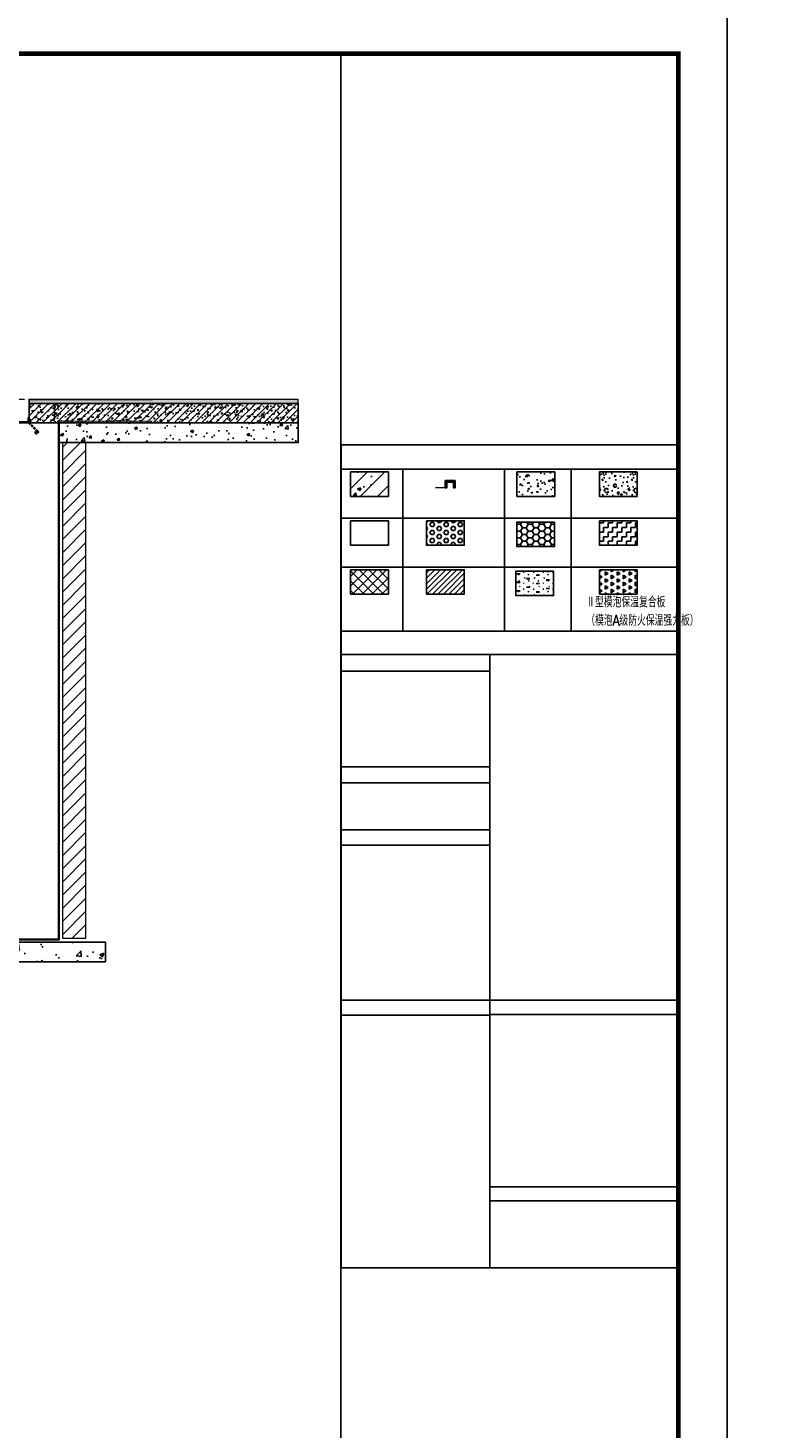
# Model space of a CAD drawing. Extents: x 447288 to 563800, y -194684 to 241749.
# Tile 12 of 91: x 479823 to 483591, y -187111 to -179952. Entities that reach past the tile are written whole.
import ezdxf

# ---------------------------------------------------------------- set-up
doc = ezdxf.new("R2010")
doc.units = 0
doc.header["$LTSCALE"] = 1000
for name, pattern in [('35$0$DASH', [0.35, 0.25, -0.1]), ('DASH', [0.35, 0.25, -0.1]), ('DOTE', [2.4200000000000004, 2, -0.2, 0.02, -0.2])]:
    doc.linetypes.add(name, pattern=pattern)
doc.layers.get('0').update_dxf_attribs({"lineweight": 20})
for name, color, linetype in [('35$0$A-detl-FINISH', 1, 'Continuous'), ('35$0$A-detl-XH', 8, 'Continuous'), ('35$0$保温层', 2, 'Continuous'), ('A-ELEV-THIN', 7, 'Continuous'), ('A-ELEV-WIN1', 135, 'Continuous'), ('A-FACE', 7, 'Continuous'), ('A-Hatch Detail Drawing 详图填充', 8, 'Continuous'), ('A-L_HATCH-建筑立面填充', 253, 'Continuous'), ('A-OVER', 7, 'Continuous'), ('A-PUB_DIM', 3, 'Continuous'), ('DOOR_FIRE', 4, 'Continuous'), ('fill', 252, 'Continuous'), ('k-看线', 143, 'Continuous'), ('PUB _HATCH', 8, 'Continuous'), ('PUB_HATCH', 8, 'Continuous'), ('PUB_TEXT', 7, 'Continuous'), ('PUB_TITLE', 4, 'Continuous'), ('墙身图例说明$0$PUB_HATCH', 8, 'Continuous')]:
    doc.layers.add(name, color=color, linetype=linetype)
doc.layers.add('A-ASIS', color=115, linetype='DASH', lineweight=0, plot=False)
doc.layers.add('防水', color=124, linetype='Continuous', lineweight=0)
doc.styles.add('_TCH_DIM', font='SIMPLEX.shx', dxfattribs={"width": 0.8, "bigfont": 'GBCBIG.shx'})

# ---------------------------------------------------------------- blocks, each defined once
blk = doc.blocks.new('A$C207E5C02')
at = {"layer": 'A-ELEV-WIN1'}
h = blk.add_hatch(dxfattribs=at)
h.set_pattern_fill('ANSI32', color=256, scale=2)
h.set_pattern_definition([(45, (-40187.64359014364, -21886.99676365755), (-6.735192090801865, 6.735192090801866), []), (45, (-40183.1534601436, -21886.99676365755), (-6.735192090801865, 6.735192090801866), [])])
edge = h.paths.add_edge_path()
edge.add_line((0, 0), (-60, 0))
edge.add_line((-60, 0), (-60, 30))
edge.add_arc((-60, 25), 5, 0, 90, ccw=False)
edge.add_line((-55, 25), (-55, 8))
edge.add_arc((-52, 8), 3, 180, 270)
edge.add_line((-52, 5), (-5, 5))
edge.add_arc((-5, 4e-16), 5, 0, 90, ccw=False)
at = {"layer": 'A-ELEV-WIN1', "linetype": 'DASH', "ltscale": 0.05}
for p, q in [((-60, 4.242640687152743), (-104.7051772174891, -40.46253653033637)), ((-55.75735931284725, 0), (-100.4625365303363, -44.70517721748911)), ((-92.0325795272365, -44.76050158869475), (-96.21989584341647, -48.94781790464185)), ((-92.0325795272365, -44.76050158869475), (-87.78993884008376, -49.00314227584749)), ((-87.78993884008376, -49.00314227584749), (-91.97725515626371, -53.1904585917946))]:
    blk.add_line(p, q, dxfattribs=at)
at = {"layer": 'A-ELEV-WIN1'}
for p, q in [((-60, 30), (-60, 0)), ((-60, 0), (0, 0)), ((-55, 25), (-55, 8)), ((-52, 5), (-5, 5)), ((0, 0), (0, 0))]:
    blk.add_line(p, q, dxfattribs=at)
blk.add_lwpolyline([(0, 0), (-60, 0), (-60, 30, -0.4142135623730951), (-55, 25), (-55, 8, 0.4142135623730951), (-52, 5), (-5, 5, -0.4142135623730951)], format="xyb", close=True, dxfattribs=at)
at = {"layer": 'A-ELEV-WIN1', "linetype": 'DASH', "ltscale": 0.05}
for centre, radius, start, end in [((-52, 8), 3, 180, 270), ((-98.34121618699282, -46.82649756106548), 9, 135, 315), ((-98.34121618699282, -46.82649756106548), 2.999999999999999, 135, 315)]:
    blk.add_arc(centre, radius, start, end, dxfattribs=at)
at = {"layer": 'A-ELEV-WIN1'}
blk.add_arc((-5, 0), 5, 0, 90, dxfattribs=at)
blk = doc.blocks.new('HesiBlk_20210815100903313')
at = {"layer": 'A-FACE'}
blk.add_hatch(color=251, dxfattribs=at).paths.add_polyline_path([(20, 0), (0, 0), (0, -15), (3, -15), (3, -3), (17, -3), (17, -15), (20, -15)])
at = {"layer": 'A-ASIS'}
blk.add_lwpolyline([(0, -15), (-20, -15)], dxfattribs=at)
at = {"layer": 'A-FACE'}
blk.add_lwpolyline([(20, 0), (0, 0), (0, -15), (3, -15), (3, -3), (17, -3), (17, -15), (20, -15)], close=True, dxfattribs=at)
blk = doc.blocks.new('XFBVDA')
at = {"layer": 'A-L_HATCH-建筑立面填充'}
h = blk.add_hatch(dxfattribs=at)
h.set_pattern_fill('TRIANG', color=256, scale=10, angle=90)
h.set_pattern_definition([(150, (356.3454416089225, -1018.11124353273), (-24.74667295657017, -14.28749487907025), [14.28750000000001, -14.28750000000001]), (210, (356.3454416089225, -1018.11124353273), (-2.9565701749e-06, -28.57499487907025), [14.2875, -14.2875]), (90, (343.9720916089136, -1025.254993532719), (-24.74667, 14.2875), [14.2875, -14.2875])])
h.paths.add_polyline_path([(-323.8313267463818, -510.9323963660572), (-323.8313267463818, -610.9323963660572), (-169.2088827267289, -610.9323963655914), (-169.2088827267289, -510.9323963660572)])
at = {"layer": 'fill'}
h = blk.add_hatch(dxfattribs=at)
h.set_pattern_fill('钢筋混凝土', color=256, scale=20, style=0)
h.set_pattern_definition([(45, (-1361.316447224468, 135.9887286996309), (-35.35533905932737, 35.35533905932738), []), (50, (-1361.316447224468, 135.9887286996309), (143.4520365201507, -12.55042699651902), [15, -165]), (355, (-1361.316447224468, 135.9887286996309), (-27.7502667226, 150.4384267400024), [12, -132]), (100.4514, (-1349.362111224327, 134.9428606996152), (115.7018763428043, 137.8879084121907), [12.74803799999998, -140.2284223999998]), (46.1842, (-1361.316447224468, 175.9887286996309), (213.4482097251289, -33.10380286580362), [22.5, -247.5]), (96.63559999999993, (-1343.52909822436, 173.2300672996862), (186.9325411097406, 194.8235741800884), [19.12205759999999, -210.3425999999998]), (351.1842000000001, (-1361.316447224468, 175.9887286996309), (186.9323890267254, 194.823720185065), [18.00000000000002, -198.0000000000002]), (21, (-1341.316447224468, 165.9887286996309), (119.3814104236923, -80.52377813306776), [15, -165]), (326, (-1341.316447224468, 165.9887286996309), (48.66306638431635, 145.0300090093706), [12, -132]), (71.4514, (-1331.368000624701, 159.2784074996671), (168.044525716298, 64.50609934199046), [12.748038, -140.2284224]), (37.5, (-1361.316447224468, 135.9887286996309), (2.431971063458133, 66.57877076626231), [0, -130.4, 0, -134, 0, -132.5]), (7.5, (-1361.316447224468, 135.9887286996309), (52.61390748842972, 78.88234237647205), [0, -76.39999999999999, 0, -127.4, 0, -50.5]), (327.5, (-1405.916447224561, 135.9887286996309), (106.7644872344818, -4.510974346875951), [0, -50, 0, -156, 0, -207]), (317.5, (-1425.916447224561, 135.9887286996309), (116.6372338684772, 20.02099646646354), [0, -65, 0, -103.6, 0, -147])])
h.paths.add_polyline_path([(-1186.688383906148, -110.8991616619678), (-1341.310827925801, -110.8991616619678), (-1341.310827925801, -210.8991616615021), (-1186.688383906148, -210.8991616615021)])
h = blk.add_hatch(dxfattribs=at)
h.set_pattern_fill('混凝土', color=256, scale=10, style=0)
h.set_pattern_definition([(50, (-1026.19588932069, 135.9887286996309), (71.72601826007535, -6.27521349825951), [7.5, -82.5]), (355, (-1026.19588932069, 135.9887286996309), (-13.8751333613, 75.21921337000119), [6, -66]), (100.4514, (-1020.218721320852, 135.465794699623), (57.85093817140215, 68.94395420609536), [6.374018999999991, -70.1142111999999]), (46.1842, (-1026.19588932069, 155.9887286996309), (106.7241048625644, -16.55190143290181), [11.25, -123.75]), (96.63559999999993, (-1017.302214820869, 154.6093979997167), (93.46627055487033, 97.41178709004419), [9.561028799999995, -105.1712999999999]), (351.1842000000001, (-1026.19588932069, 155.9887286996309), (93.46619451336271, 97.41186009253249), [9.000000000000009, -99.00000000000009]), (21, (-1016.19588932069, 150.9887286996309), (59.69070521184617, -40.26188906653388), [7.5, -82.5]), (326, (-1016.19588932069, 150.9887286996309), (24.33153319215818, 72.5150045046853), [6, -66]), (71.4514, (-1011.221666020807, 147.6335680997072), (84.02226285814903, 32.25304967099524), [6.374019, -70.1142112]), (37.5, (-1026.19588932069, 135.9887286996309), (1.215985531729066, 33.28938538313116), [0, -65.19999999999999, 0, -67, 0, -66.25]), (7.5, (-1026.19588932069, 135.9887286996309), (26.30695374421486, 39.44117118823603), [0, -38.2, 0, -63.7, 0, -25.25]), (327.5, (-1048.495889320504, 135.9887286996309), (53.3822436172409, -2.255487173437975), [0, -25, 0, -78, 0, -103.5]), (317.5, (-1058.495889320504, 135.9887286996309), (58.31861693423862, 10.01049823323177), [0, -32.5, 0, -51.8, 0, -73.5])])
h.paths.add_polyline_path([(-661.1902699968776, -110.9656310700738), (-506.5678259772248, -110.9656310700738), (-506.5678259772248, -210.9656310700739), (-661.1902699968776, -210.9656310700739)])
h = blk.add_hatch(dxfattribs=at)
h.set_pattern_fill('加气混凝土', color=256, scale=10, angle=0.000253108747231, style=0)
h.set_pattern_definition([(0.000253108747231, (-443553.731375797, -246828.926279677), (59.99946988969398, 120.0002650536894), [0, -120]), (0.000253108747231, (-443623.9313042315, -246845.126589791), (59.99946988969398, 120.0002650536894), [0, -120]), (0.000253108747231, (-443584.9312989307, -246846.3264175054), (59.99946988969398, 120.0002650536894), [0, -120]), (0.000253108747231, (-443542.3314553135, -246810.9262293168), (59.99946988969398, 120.0002650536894), [0, -120]), (0.000253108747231, (-443592.1312724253, -246852.3264493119), (59.99946988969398, 120.0002650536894), [0, -120]), (0.000253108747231, (-443530.3317892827, -246735.3261763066), (59.99946988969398, 120.0002650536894), [0, -120]), (0.000253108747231, (-443566.9317468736, -246744.9263379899), (59.99946988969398, 120.0002650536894), [0, -120]), (0.000253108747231, (-443547.7316806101, -246759.9262531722), (59.99946988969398, 120.0002650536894), [0, -120]), (0.000253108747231, (-443645.5316700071, -246762.3266852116), (59.99946988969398, 120.0002650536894), [0, -120]), (0.000253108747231, (-443586.7316461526, -246767.7264254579), (59.99946988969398, 120.0002650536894), [0, -120]), (0.000253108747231, (-443609.5315109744, -246798.3265261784), (59.99946988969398, 120.0002650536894), [0, -120]), (0.000253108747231, (-443608.3313121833, -246843.3265208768), (59.99946988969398, 120.0002650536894), [0, -120]), (0.000253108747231, (-443563.3312909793, -246848.1263220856), (59.99946988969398, 120.0002650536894), [0, -120]), (0.000253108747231, (-443530.3315242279, -246795.3261763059), (59.99946988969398, 120.0002650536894), [0, -120]), (0.000253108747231, (-443642.5314420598, -246813.9266719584), (59.99946988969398, 120.0002650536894), [0, -120]), (0.000253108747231, (-443632.3315321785, -246793.5266268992), (59.99946988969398, 120.0002650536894), [0, -120]), (0.000253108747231, (-443585.5314950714, -246801.9264201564), (59.99946988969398, 120.0002650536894), [0, -120]), (0.000253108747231, (-443602.3314182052, -246819.3264943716), (59.99946988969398, 120.0002650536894), [0, -120]), (0.000253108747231, (-443611.9315931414, -246779.7265367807), (59.99946988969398, 120.0002650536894), [0, -120]), (0.000253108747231, (-443596.9317919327, -246734.7264705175), (59.99946988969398, 120.0002650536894), [0, -120]), (0.000253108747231, (-443637.7313307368, -246839.1266507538), (59.99946988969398, 120.0002650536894), [0, -120]), (0.000253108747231, (-443571.7316832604, -246759.3263591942), (59.99946988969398, 120.0002650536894), [0, -120]), (0.000253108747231, (-443627.5316912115, -246757.5266056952), (59.99946988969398, 120.0002650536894), [0, -120]), (0.000253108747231, (-443637.1317601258, -246741.9266481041), (59.99946988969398, 120.0002650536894), [0, -120]), (130.6015471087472, (-443537.7030517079, -246772.89763767), (-300.0015870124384, 359.9986762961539), [5.268310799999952, -2207.422199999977]), (18.43520190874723, (-443546.2744902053, -246770.611961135), (299.9994687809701, 120.0013243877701), [5.421047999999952, -753.5255799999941]), (90.00025310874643, (-443546.2744674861, -246775.7548179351), (59.99946988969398, 120.0002650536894), [5.1428568, -234.85713]), (161.5653041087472, (-443541.1316031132, -246777.469081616), (-300.0005316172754, 119.9986657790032), [5.421048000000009, -753.5255800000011]), (53.13035540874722, (-443541.1316031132, -246777.469081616), (59.99947000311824, 120.0002649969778), [5.714286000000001, -594.2856999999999]), (135.0002531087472, (-443536.5599042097, -246838.6119078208), (-60.00053736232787, 119.999726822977), [4.848731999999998, -334.56252]), (45.00025310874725, (-443543.4170474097, -246838.6119381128), (59.99946950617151, 120.0002645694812), [4.848731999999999, -334.56252]), (135.0002531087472, (-443539.9884606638, -246842.0405029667), (-60.00053736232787, 119.999726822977), [4.848731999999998, -334.56252]), (45.00025310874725, (-443539.9884606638, -246842.0405029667), (59.99946950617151, 120.0002645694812), [4.848731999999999, -334.56252]), (116.5653041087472, (-443594.2745409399, -246758.040743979), (-0.0010706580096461, 239.9999934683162), [6.388765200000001, -127.7753]), (180.0002531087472, (-443597.1317061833, -246752.3264718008), (-60.00053010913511, 119.9997349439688), [6.857143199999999, -113.14285]), (63.43520190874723, (-443606.8459689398, -246758.0407995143), (-0.0010596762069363, 239.9999988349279), [6.388765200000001, -127.7753]), (116.5653041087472, (-443603.9888036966, -246763.7550728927), (-0.0010706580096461, 239.9999934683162), [6.388765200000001, -127.7753]), (0.000253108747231, (-443603.9888036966, -246763.7550728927), (59.99946988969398, 120.0002650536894), [6.857143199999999, -113.14285]), (63.43520190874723, (-443597.1316556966, -246763.7550426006), (-0.0010596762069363, 239.9999988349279), [6.388765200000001, -127.7753]), (107.1029811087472, (-443549.1315101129, -246798.6119673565), (-180.0026436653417, 599.9992057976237), [7.7722692, -3256.5805]), (143.9728791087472, (-443551.4172573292, -246791.1834122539), (-1140.003696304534, 839.9949629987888), [7.7722692, -1624.404]), (180.0002531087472, (-443557.7029915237, -246786.6120112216), (-60.00053010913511, 119.9997349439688), [7.4285712, -112.57142]), (36.02762640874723, (-443571.4172565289, -246791.1835006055), (1139.99628079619, 840.0050269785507), [7.772269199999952, -1624.403999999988]), (71.56530420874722, (-443573.702940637, -246798.0406479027), (179.997350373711, 600.0007941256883), [7.228063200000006, -751.7185600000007]), (107.1029811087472, (-443571.4171934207, -246805.4692138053), (-180.0026436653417, 599.9992057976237), [7.7722692, -3256.5805]), (143.9728791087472, (-443565.1314592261, -246810.0406100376), (-1140.003696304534, 839.9949629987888), [7.7722692, -1624.404]), (0.000253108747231, (-443565.1314592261, -246810.0406100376), (59.99946988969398, 120.0002650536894), [7.4285712, -112.57142]), (36.02762640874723, (-443557.7028880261, -246810.0405772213), (1139.99628079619, 840.0050269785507), [7.772269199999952, -1624.403999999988]), (71.56530420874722, (-443551.4171942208, -246805.4691254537), (179.997350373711, 600.0007941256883), [7.228063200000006, -751.7185600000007]), (150.2553711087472, (-443547.9889002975, -246742.6119691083), (-180.0005305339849, 119.9992033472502), [4.607003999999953, -962.8639199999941]), (90.00025310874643, (-443551.9888898, -246744.8976999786), (59.99946988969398, 120.0002650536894), [4.571428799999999, -235.42855]), (29.74513440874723, (-443551.9888898, -246744.8976999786), (179.9994699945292, 120.0007946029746), [4.607004, -962.8639200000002]), (116.5653041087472, (-443575.9885237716, -246827.7549499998), (-0.0010706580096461, 239.9999934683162), [6.388765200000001, -127.7753]), (168.6903201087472, (-443578.8456914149, -246822.0406706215), (-540.0005305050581, 119.9976114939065), [5.827450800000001, -1217.9371]), (41.18617820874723, (-443589.1313935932, -246824.8978560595), (1499.99415969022, 1320.00661481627), [6.074368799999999, -2545.160400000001]), (90.00025310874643, (-443589.1313683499, -246830.6121480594), (59.99946988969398, 120.0002650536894), [5.714286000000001, -234.2857]), (138.8143271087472, (-443584.5599218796, -246834.6121238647), (-1500.00580453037, 1319.993382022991), [6.074368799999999, -2545.160400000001]), (16.69949730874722, (-443584.5599218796, -246834.6121238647), (1979.997334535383, 600.0087405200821), [5.965890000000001, -2499.707500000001]), (60.94564900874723, (-443578.8456434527, -246832.8978146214), (59.99946973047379, 120.0002639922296), [5.8832172, -2465.0679]), (109.9833591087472, (-443626.2744591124, -246777.4694577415), (-300.0037118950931, 839.9986724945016), [6.688400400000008, -2802.439500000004]), (155.5562981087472, (-443628.5601988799, -246771.1837526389), (-780.0015932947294, 359.9965468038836), [6.904597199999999, -2893.0263]), (24.44420780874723, (-443641.1316268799, -246771.1838081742), (779.9984100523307, 360.003443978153), [6.904597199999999, -2893.0263]), (70.01714650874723, (-443643.4173111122, -246777.4695334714), (299.9962901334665, 840.0013231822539), [6.6884004, -2802.439500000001]), (109.9833591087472, (-443641.1315713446, -246783.755237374), (-300.0037118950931, 839.9986724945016), [6.688400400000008, -2802.439500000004]), (160.0171461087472, (-443634.8458412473, -246786.0409240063), (-300.000530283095, 119.9986692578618), [6.6884004, -1397.8755]), (19.98335960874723, (-443634.8458412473, -246786.0409240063), (299.9994682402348, 120.0013250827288), [6.6884004, -1397.8755]), (70.01714650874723, (-443628.5601433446, -246783.7551818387), (299.9962901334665, 840.0013231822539), [6.6884004, -2802.439500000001]), (122.0056361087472, (-443581.7029839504, -246788.3264036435), (-60.00053816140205, 119.9997288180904), [5.3908464, -1126.6868]), (18.43520190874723, (-443589.7029957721, -246785.4692953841), (299.9994687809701, 120.0013243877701), [5.421047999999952, -753.5255799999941]), (90.00025310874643, (-443589.702973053, -246790.6121533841), (59.99946988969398, 120.0002650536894), [5.1428568, -234.85713]), (161.5653041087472, (-443584.5601086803, -246792.3264158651), (-300.0005316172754, 119.9986657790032), [5.421048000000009, -753.5255800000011]), (54.46257530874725, (-443584.5601086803, -246792.3264158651), (419.9973488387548, 600.0018544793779), [4.915614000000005, -2059.642300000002]), (116.5653041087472, (-443616.5599944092, -246817.4694132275), (-0.0010706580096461, 239.9999934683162), [6.388765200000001, -127.7753]), (180.0002531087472, (-443619.4171596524, -246811.7551338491), (-60.00053010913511, 119.9997349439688), [6.285714, -113.71428]), (59.03649650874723, (-443629.131422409, -246817.4694687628), (59.99947008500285, 120.0002644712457), [6.663945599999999, -1392.7644]), (120.9640091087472, (-443625.7028291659, -246823.1837336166), (-60.00053830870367, 119.9997294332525), [6.663945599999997, -1392.764399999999]), (0.000253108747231, (-443625.7028291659, -246823.1837336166), (59.99946988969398, 120.0002650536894), [6.285714, -113.71428]), (63.43520190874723, (-443619.4171091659, -246823.183705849), (-0.0010596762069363, 239.9999988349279), [6.388765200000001, -127.7753])])
h.paths.add_polyline_path([(-169.204182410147, -110.9323963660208), (-323.8266264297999, -110.9323963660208), (-323.8266264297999, -210.9323963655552), (-169.204182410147, -210.9323963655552)])
h = blk.add_hatch(dxfattribs=at)
h.set_pattern_fill('HEX', color=256, scale=10, style=0)
h.set_pattern_definition([(0, (-1741.154689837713, 135.9887286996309), (0, 16.49778), [9.525, -19.05]), (119.9999999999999, (-1741.154689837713, 135.9887286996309), (-14.28749658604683, -8.248889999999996), [9.524999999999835, -19.04999999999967]), (60, (-1731.629689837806, 135.9887286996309), (-14.28749658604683, 8.248890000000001), [9.525, -19.05])])
h.paths.add_polyline_path([(-1031.149070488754, -310.9656310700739), (-1031.149070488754, -410.9656310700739), (-876.5266264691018, -410.9656310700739), (-876.5266264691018, -310.9656310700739)])
h = blk.add_hatch(dxfattribs=at)
h.set_pattern_fill('HONEY', color=256, scale=10)
h.set_pattern_definition([(0, (356.3454416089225, -1018.11124353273), (23.8125, 13.74815), [15.875, -31.75]), (119.9999999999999, (356.3454416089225, -1018.11124353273), (-23.81249715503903, 13.74815492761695), [15.87499999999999, -31.74999999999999]), (60, (356.3454416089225, -1018.11124353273), (2.8449609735e-06, 27.49630492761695), [-31.75, 15.875])])
h.paths.add_polyline_path([(-507.0414743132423, -315.9075180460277), (-661.6639183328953, -315.9075180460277), (-661.6639183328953, -415.907518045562), (-507.0414743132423, -415.907518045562)])
h = blk.add_hatch(dxfattribs=at)
h.set_pattern_fill('纤维材料', color=256, scale=10)
h.set_pattern_definition([(0, (-998493.9454929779, 579038.3795890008), (18.75, 18.75), [18.75, -18.75]), (90, (-998475.195492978, 579038.3795890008), (-18.75, 18.75), [18.75, -18.75])])
h.paths.add_polyline_path([(-323.8289767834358, -310.9656310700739), (-323.8289767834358, -410.9656310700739), (-169.2065327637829, -410.9656310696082), (-169.2065327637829, -310.9656310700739)])
h = blk.add_hatch(dxfattribs=at)
h.set_pattern_fill('ANSI31', color=256, scale=10, angle=0.000253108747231, style=0)
h.set_pattern_definition([(45.00025310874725, (-443606.4475186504, -247192.3596707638), (-11.22536973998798, 11.22527056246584), [])])
h.paths.add_polyline_path([(-1031.1402572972, -510.9656310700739), (-1031.1402572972, -610.9656310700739), (-876.5178132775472, -610.9656310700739), (-876.5178132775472, -510.9656310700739)])
at = {"layer": 'PUB_HATCH'}
h = blk.add_hatch(dxfattribs=at)
h.set_pattern_fill('多孔材料', color=256, scale=10, style=0)
h.set_pattern_definition([(45, (-440731.6180893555, -230634.2207364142), (-20.00002033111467, 20.00002033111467), []), (135, (-440731.6180893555, -230634.2207364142), (-20.00002033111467, -20.00002033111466), [])])
h.paths.add_polyline_path([(-1341.313178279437, -510.9656310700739), (-1341.313178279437, -610.9656310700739), (-1186.690734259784, -610.9656310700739), (-1186.690734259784, -510.9656310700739)])
at = {"layer": '墙身图例说明$0$PUB_HATCH'}
h = blk.add_hatch(dxfattribs=at)
h.set_pattern_fill('焦渣矿渣', color=256, scale=10)
h.set_pattern_definition([(0, (-444275.8369940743, -247198.51501474), (20, 34.64), [4, -36]), (300, (-444275.8369940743, -247198.51501474), (39.99911998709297, -0.0005080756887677), [4, -36]), (240, (-444271.8369940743, -247198.51501474), (19.99911998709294, -34.64050807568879), [4.000000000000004, -36.00000000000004]), (270, (-444259.8369940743, -247198.51501474), (40, -20.00000000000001), [6, -28.64]), (270, (-444255.8369940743, -247198.51501474), (40, -20.00000000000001), [6, -28.64]), (270, (-444251.8369940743, -247198.51501474), (40, -20.00000000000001), [6, -28.64])])
h.paths.add_polyline_path([(-510.9072886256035, -517.1209750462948), (-665.5297326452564, -517.1209750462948), (-665.5297326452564, -617.1209750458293), (-510.9072886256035, -617.1209750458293)])
for points in [[(-1380.000000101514, 7.276e-12), (0, 7.276e-12), (0, -99.99999999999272), (-1380.000000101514, -99.99999999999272)], [(-1186.688383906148, -110.8991616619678), (-1341.310827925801, -110.8991616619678), (-1341.310827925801, -210.8991616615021), (-1186.688383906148, -210.8991616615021)], [(-661.1902699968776, -110.9656310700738), (-506.5678259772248, -110.9656310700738), (-506.5678259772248, -210.9656310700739), (-661.1902699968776, -210.9656310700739)], [(-169.204182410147, -110.9323963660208), (-323.8266264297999, -110.9323963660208), (-323.8266264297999, -210.9323963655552), (-169.204182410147, -210.9323963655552)], [(-1341.310828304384, -310.9636042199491), (-1186.688384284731, -310.9636042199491), (-1186.688384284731, -410.963604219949), (-1341.310828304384, -410.963604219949)], [(-1031.149070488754, -310.9656310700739), (-1031.149070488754, -410.9656310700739), (-876.5266264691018, -410.9656310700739), (-876.5266264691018, -310.9656310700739)], [(-507.0414743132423, -315.9075180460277), (-661.6639183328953, -315.9075180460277), (-661.6639183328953, -415.907518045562), (-507.0414743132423, -415.907518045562)], [(-323.8289767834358, -310.9656310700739), (-323.8289767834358, -410.9656310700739), (-169.2065327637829, -410.9656310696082), (-169.2065327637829, -310.9656310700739)], [(-1341.313178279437, -510.9656310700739), (-1341.313178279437, -610.9656310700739), (-1186.690734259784, -610.9656310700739), (-1186.690734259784, -510.9656310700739)], [(-1031.1402572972, -510.9656310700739), (-1031.1402572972, -610.9656310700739), (-876.5178132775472, -610.9656310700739), (-876.5178132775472, -510.9656310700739)], [(-323.8313267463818, -510.9323963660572), (-323.8313267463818, -610.9323963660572), (-169.2088827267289, -610.9323963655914), (-169.2088827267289, -510.9323963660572)], [(-510.9072886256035, -517.1209750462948), (-665.5297326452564, -517.1209750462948), (-665.5297326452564, -617.1209750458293), (-510.9072886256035, -617.1209750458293)], [(-1380.001375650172, -762.6508601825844), (-0.0048287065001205, -762.6508601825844), (-0.00172652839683, -3367.39566172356), (-1379.998273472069, -3367.39566172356)]]:
    blk.add_lwpolyline(points, close=True)
at = {"layer": 'A-FACE'}
blk.add_lwpolyline([(-820.3515221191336, -858.3166326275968), (-0.0047147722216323, -858.3158138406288)], dxfattribs=at)
at = {"layer": 'A-OVER'}
blk.add_lwpolyline([(-1380.000000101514, -99.99999999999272), (0, -99.99999999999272), (-0.0058752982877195, -762.6508601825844), (-1380.005875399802, -762.6508601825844)], close=True, dxfattribs=at)
at = {"layer": 'A-OVER', "color": 1}
for points in [[(-1380.001137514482, -858.3158843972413), (-771.9595634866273, -858.3157492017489), (-771.9595634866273, -925.3775109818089), (-1380.001137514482, -925.3776461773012)], [(-1380.001165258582, -1316.807004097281), (-771.9591241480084, -1316.806868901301), (-771.9591241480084, -1382.581791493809), (-1380.001165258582, -1382.581926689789)], [(-1380.005318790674, -1575.765824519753), (-771.9588775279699, -1575.765758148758), (-771.9588775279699, -1637.643177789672), (-1380.005318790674, -1637.643244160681)], [(-1380.011531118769, -2272.076866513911), (-771.9582093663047, -2272.076800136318), (-771.9582093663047, -2333.954219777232), (-1380.011531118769, -2333.95428615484)], [(-771.9582107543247, -2272.076800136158), (-0.0029958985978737, -2272.07638428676), (-0.0029958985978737, -2331.060833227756), (-771.9582107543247, -2331.06124907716)], [(-771.9574787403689, -3036.17998881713), (-0.0020873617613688, -3036.179430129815), (-0.0020873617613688, -3092.664206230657), (-771.9574787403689, -3092.664764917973)]]:
    blk.add_lwpolyline(points, close=True, dxfattribs=at)
at = {"layer": 'A-OVER'}
blk.add_lwpolyline([(-771.9595956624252, -858.3152540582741), (-771.9571880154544, -3367.39566172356)], dxfattribs=at)
at = {"layer": 'A-PUB_DIM'}
for p, q in [((-0.0011753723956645, -300.0664694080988), (-1380.001175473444, -300.0664694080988)), ((-0.0023503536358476, -500.0664694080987), (-1380.00235045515, -500.0664694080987)), ((-0.0023503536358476, -700.0664694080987), (-0.0039360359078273, -700.0664694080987)), ((-0.003525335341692, -762.6508601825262), (-1380.003525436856, -762.6508601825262)), ((-0.0035101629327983, -858.3158138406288), (-1380.003510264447, -858.3158138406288))]:
    blk.add_line(p, q, dxfattribs=at)
for points in [[(-1128.404625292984, -99.99999999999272), (-1128.404625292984, -762.6508601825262)], [(-711.41979811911, -99.99999999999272), (-711.41979811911, -762.6508601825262)], [(-439.1058523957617, -99.99999999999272), (-439.1058523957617, -762.6508601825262)], [(-1128.404625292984, -762.6357884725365), (-1128.404625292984, -762.6508601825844)], [(-730.000000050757, -762.6357884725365), (-730.000000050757, -762.6508601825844)], [(-421.5592408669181, -762.6357884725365), (-421.5592408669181, -762.6508601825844)]]:
    blk.add_lwpolyline(points, dxfattribs=at)
at = {"xscale": 2, "yscale": 2, "zscale": 2}
blk.add_blockref('HesiBlk_20210815100903313', (-954.3405080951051, -146.393227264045), dxfattribs=at)
at = {"layer": 'PUB_TEXT', "color": 1, "insert": (-377.6459092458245, -620.4555624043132), "char_height": 30, "attachment_point": 1, "style": '_TCH_DIM'}
blk.add_mtext('{\\H1.5x;Ⅱ型模泡保温复合板\\P（模泡A级防火保温强力板） }', dxfattribs=at)

msp = doc.modelspace()

# ---------------------------------------------------------------- hatches: boundary and pattern name
at = {"layer": '35$0$A-detl-XH', "linetype": 'Continuous'}
h = msp.add_hatch(dxfattribs=at)
h.set_pattern_fill('钢筋混凝土', color=256, scale=10, style=0)
h.set_pattern_definition([(45, (-52029.66613394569, -314030.5257460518), (-17.67766952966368, 17.67766952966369), []), (50, (-52029.66613394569, -314030.5257460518), (71.72601826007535, -6.27521349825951), [7.5, -82.5]), (355, (-52029.66613394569, -314030.5257460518), (-13.8751333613, 75.21921337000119), [6, -66]), (100.4514, (-52023.68896594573, -314031.0486800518), (57.85093817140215, 68.94395420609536), [6.374019, -70.1142112]), (46.18420000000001, (-52029.66613394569, -314010.5257460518), (106.7241048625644, -16.5519014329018), [11.24999999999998, -123.7499999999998]), (96.6356, (-52020.77245944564, -314011.9050767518), (93.46627055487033, 97.41178709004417), [9.561028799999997, -105.1713]), (351.1842000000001, (-52029.66613394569, -314010.5257460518), (93.46619451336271, 97.41186009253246), [9, -99]), (21, (-52019.66613394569, -314015.5257460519), (59.69070521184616, -40.26188906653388), [7.5, -82.5]), (326, (-52019.66613394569, -314015.5257460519), (24.33153319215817, 72.5150045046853), [6, -66]), (71.4514, (-52014.69191064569, -314018.8809066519), (84.02226285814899, 32.25304967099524), [6.374019, -70.1142112]), (37.5, (-52029.66613394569, -314030.5257460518), (1.215985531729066, 33.28938538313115), [0, -65.19999999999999, 0, -67, 0, -66.25]), (7.499999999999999, (-52029.66613394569, -314030.5257460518), (26.30695374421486, 39.44117118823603), [0, -38.2, 0, -63.7, 0, -25.25]), (327.5, (-52051.96613394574, -314030.5257460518), (53.3822436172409, -2.255487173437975), [0, -25, 0, -78, 0, -103.5]), (317.5, (-52061.96613394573, -314030.5257460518), (58.31861693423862, 10.01049823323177), [0, -32.5, 0, -51.79999999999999, 0, -73.5])])
h.paths.add_polyline_path([(479828.6439506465, -181872.0531814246), (481205.0217785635, -181872.053299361), (481205.0217783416, -181972.0532012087), (480505.533925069, -181972.053205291), (479828.6439492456, -181972.0531463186), (479828.6406159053, -181902.0533091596), (479828.6439507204, -181902.0533091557)])
at = {"layer": 'A-Hatch Detail Drawing 详图填充'}
h = msp.add_hatch(dxfattribs=at)
h.set_pattern_fill('ANSI31', color=256, scale=30)
h.set_pattern_definition([(45, (479754.5709009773, -184699.0106362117), (-33.67596045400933, 33.67596045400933), [])])
h.paths.add_polyline_path([(479999.143950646, -184607.0531915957), (480119.143950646, -184607.0531915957), (480119.1439503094, -182072.053195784), (479999.1439503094, -182072.053195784)])
at = {"layer": 'PUB _HATCH'}
h = msp.add_hatch(dxfattribs=at)
h.set_pattern_fill('混凝土', color=256, scale=30)
h.set_pattern_definition([(50, (1617590.666330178, 1195906.130031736), (215.178054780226, -18.82564049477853), [22.5, -247.5]), (355, (1617590.666330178, 1195906.130031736), (-41.6254000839, 225.6576401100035), [18, -198]), (100.4514, (1617608.597834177, 1195904.561229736), (173.5528145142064, 206.8318626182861), [19.122057, -210.3426336]), (46.1842, (1617590.666330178, 1195966.130031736), (320.1723145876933, -49.65570429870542), [33.75, -371.25]), (96.6356, (1617617.347353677, 1195961.992039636), (280.398811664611, 292.2353612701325), [28.6830864, -315.5139]), (351.1842000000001, (1617590.666330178, 1195966.130031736), (280.3985835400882, 292.2355802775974), [27, -297]), (21, (1617620.666330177, 1195951.130031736), (179.0721156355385, -120.7856671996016), [22.5, -247.5]), (326, (1617620.666330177, 1195951.130031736), (72.99459957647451, 217.5450135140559), [18, -198]), (71.4514, (1617635.589000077, 1195941.064549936), (252.066788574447, 96.75914901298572), [19.122057, -210.3426336]), (37.5, (1617590.666330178, 1195906.130031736), (3.6479565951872, 99.86815614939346), [0, -195.6, 0, -201, 0, -198.75]), (7.499999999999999, (1617590.666330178, 1195906.130031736), (78.92086123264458, 118.323513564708), [0, -114.6, 0, -191.1, 0, -75.75]), (327.5, (1617523.766330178, 1195906.130031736), (160.1467308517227, -6.766461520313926), [0, -75, 0, -234, 0, -310.5]), (317.5, (1617493.766330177, 1195906.130031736), (174.9558508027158, 30.03149469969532), [0, -97.5, 0, -155.4, 0, -220.5])])
h.paths.add_polyline_path([(478196.6439506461, -184627.0531915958), (480218.643950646, -184627.0531915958), (480218.643950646, -184727.0531915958), (478196.6439506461, -184727.0531915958)])
at = {"layer": 'PUB_HATCH', "linetype": 'Continuous'}
h = msp.add_hatch(dxfattribs=at)
h.set_pattern_fill('AR-SAND', color=256, scale=10, style=0)
h.set_pattern_definition([(37.5, (429892.506175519, -216505.1623574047), (-0.8000156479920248, 24.47066186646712), [0, -19.304, 0, -21.59, 0, -20.6375]), (7.499999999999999, (429892.506175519, -216505.1623574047), (22.47616415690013, 35.84125502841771), [0, -10.414, 0, -17.399, 0, -6.667499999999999]), (327.5, (429876.885175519, -216505.1623574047), (39.5496185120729, 0.071859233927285), [0, -6.349999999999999, 0, -22.86, 0, -29.845]), (317.5, (429876.885175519, -216505.1623574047), (38.17782262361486, 11.14646616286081), [0, -3.174999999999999, 0, -14.986, 0, -17.145])])
h.paths.add_polyline_path([(481205.0217784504, -181872.0532993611), (481205.0217785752, -181852.0532993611), (479828.6439506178, -181852.0531814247), (479828.6439506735, -181872.0531814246)])
at = {"layer": 'PUB_HATCH'}
h = msp.add_hatch(dxfattribs=at)
h.set_pattern_fill('混凝土', color=256, scale=20)
h.set_pattern_definition([(50, (-52029.66613388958, -313990.5256632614), (143.4520365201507, -12.55042699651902), [15, -165]), (355, (-52029.66613388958, -313990.5256632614), (-27.7502667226, 150.4384267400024), [12, -132]), (100.4514, (-52017.71179788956, -313991.5715312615), (115.7018763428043, 137.8879084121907), [12.748038, -140.2284224]), (46.18420000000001, (-52029.66613388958, -313950.5256632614), (213.4482097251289, -33.10380286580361), [22.49999999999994, -247.4999999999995]), (96.6356, (-52011.87878488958, -313953.2843246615), (186.9325411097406, 194.8235741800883), [19.1220576, -210.3426]), (351.1842000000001, (-52029.66613388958, -313950.5256632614), (186.9323890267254, 194.8237201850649), [18, -198]), (21, (-52009.66613388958, -313960.5256632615), (119.3814104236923, -80.52377813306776), [15, -165]), (326, (-52009.66613388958, -313960.5256632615), (48.66306638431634, 145.0300090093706), [12, -132]), (71.4514, (-51999.71768728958, -313967.2359844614), (168.0445257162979, 64.50609934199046), [12.748038, -140.2284224]), (37.5, (-52029.66613388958, -313990.5256632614), (2.431971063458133, 66.5787707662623), [0, -130.4, 0, -134, 0, -132.5]), (7.499999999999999, (-52029.66613388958, -313990.5256632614), (52.61390748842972, 78.88234237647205), [0, -76.39999999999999, 0, -127.4, 0, -50.5]), (327.5, (-52074.26613388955, -313990.5256632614), (106.7644872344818, -4.510974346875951), [0, -50, 0, -156, 0, -207]), (317.5, (-52094.26613388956, -313990.5256632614), (116.6372338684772, 20.02099646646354), [0, -65, 0, -103.6, 0, -147])])
h.paths.add_polyline_path([(479981.643950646, -181972.0531970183), (481205.0217787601, -181972.0532012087), (481205.0217787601, -182072.053199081), (479981.643950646, -182072.0531948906)])

# ---------------------------------------------------------------- linework, layer by layer
at = {"linetype": 'Continuous'}
msp.add_lwpolyline([(481205.0217784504, -181872.0532993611), (481205.0217785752, -181852.0532993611), (479828.6439506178, -181852.0531814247), (479828.6439506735, -181872.0531814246)], close=True, dxfattribs=at)
msp.add_lwpolyline([(480035.6439372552, -181972.0532053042), (480588.6439372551, -181972.0532053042)])
msp.add_lwpolyline([(479999.143950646, -184607.0531915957), (480119.143950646, -184607.0531915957), (480119.1439503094, -182072.053195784), (479999.1439503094, -182072.053195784)], close=True)
at = {"layer": '35$0$A-detl-FINISH', "linetype": 'Continuous'}
msp.add_line((479843.6472886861, -181872.0531814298), (481205.0217785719, -181872.0532993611), dxfattribs=at)
at = {"layer": '35$0$保温层'}
msp.add_lwpolyline([(481205.0217785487, -181950.0457664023), (481205.0217784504, -181872.0532993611)], dxfattribs=at)
at = {"layer": 'A-ASIS'}
msp.add_lwpolyline([(481205.0217784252, -181852.053139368), (476383.1764531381, -181852.0531922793)], dxfattribs=at)
at = {"layer": 'A-ELEV-THIN', "color": 1, "linetype": 'DOTE'}
msp.add_lwpolyline([(481423.1485316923, -180083.7433299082), (483148.1543495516, -180083.7433299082), (483148.1543495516, -182083.7675280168), (481423.1485316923, -182083.7675280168)], close=True, dxfattribs=at)
at = {"layer": 'A-ELEV-THIN'}
msp.add_lwpolyline([(479828.6439506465, -181872.0531814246), (481205.0217785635, -181872.053299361), (481205.0217783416, -181972.0532012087), (480505.5339267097, -181972.0532012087), (480505.533925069, -181972.053205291), (479828.6439492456, -181972.0531463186), (479828.6406159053, -181902.0533091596), (479828.6439507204, -181902.0533091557)], close=True, dxfattribs=at)
msp.add_lwpolyline([(479828.6439506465, -181952.0531915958), (479828.6439506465, -181852.0531915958), (480458.6439506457, -181852.0531915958)], dxfattribs=at)
at = {"layer": 'A-ELEV-THIN', "elevation": -500}
msp.add_lwpolyline([(479981.643950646, -181972.0531970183), (481205.0217787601, -181972.0532012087), (481205.0217787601, -182072.053199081), (479981.643950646, -182072.0531948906)], close=True, dxfattribs=at)
at = {"layer": 'A-ELEV-WIN1'}
msp.add_line((479013.6439506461, -181972.0531529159), (480158.643950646, -181972.053152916), dxfattribs=at)
msp.add_arc((480888.6439386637, -181909.0481377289), 2, 270, 0, dxfattribs=at)
at = {"layer": 'A-OVER'}
msp.add_lwpolyline([(479828.643952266, -181952.0531903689), (479828.643952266, -181872.0531907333), (479958.6439522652, -181872.0531907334), (479958.6439522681, -181952.0531907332)], dxfattribs=at)
at = {"layer": 'DOOR_FIRE', "linetype": 'DASH', "ltscale": 0.5}
for points, const_width in [([(478437.143950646, -181962.053152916), (478437.143950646, -184613.5531915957), (479980.143950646, -184613.5531915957), (479980.1439492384, -181963.5532053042), (480458.6439492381, -181963.5532053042)], 4), ([(480458.6439492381, -181959.5532053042), (479976.1439492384, -181959.5532053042), (479976.143950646, -184609.5531915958), (478441.143950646, -184609.5531915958), (478441.143950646, -181967.5531529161), (479028.6439506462, -181967.553152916)], 3), ([(480015.6439372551, -181963.5532053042), (480458.6439506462, -181963.5532053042)], 3)]:
    msp.add_lwpolyline(points, dxfattribs=dict(at, const_width=const_width))
at = {"layer": 'DOOR_FIRE'}
for points in [[(478435.643950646, -181959.0531529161), (478435.643950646, -184615.0531915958), (479981.643950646, -184615.0531915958), (479981.6439492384, -181962.0532053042)], [(478196.6439506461, -184627.0531915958), (480218.643950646, -184627.0531915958), (480218.643950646, -184727.0531915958), (478196.6439506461, -184727.0531915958), (478196.6439506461, -184627.0531915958)]]:
    msp.add_lwpolyline(points, dxfattribs=at)
at = {"layer": 'PUB_TITLE'}
for points in [[(462373.1543495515, -194683.7049119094), (483398.1543495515, -194683.7049119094), (483398.1543495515, -179833.7049119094), (462373.1543495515, -179833.7049119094)], [(483148.1543495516, -194433.7049119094), (483148.1543495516, -180083.7433299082), (481423.157226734, -180083.7433299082), (481423.157226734, -194433.7049119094)]]:
    msp.add_lwpolyline(points, close=True, dxfattribs=at)
at = {"layer": 'PUB_TITLE', "const_width": 25}
msp.add_lwpolyline([(462998.1543495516, -194433.7049119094), (483148.1543495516, -194433.7049119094), (483148.1543495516, -180083.7049119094), (462998.1543495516, -180083.7049119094)], close=True, dxfattribs=at)
at = {"layer": '防水', "linetype": '35$0$DASH', "ltscale": 0.15, "const_width": 3}
msp.add_lwpolyline([(479828.6439507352, -181972.0531479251), (481205.0217785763, -181972.0532504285)], dxfattribs=at)

# ---------------------------------------------------------------- block references
at = {"layer": 'A-OVER', "xscale": 1.25, "yscale": 1.25, "zscale": 1.25}
msp.add_blockref('XFBVDA', (483149.2229470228, -182083.7675280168), dxfattribs=at)
at = {"layer": 'k-看线', "xscale": -1}
msp.add_blockref('A$C207E5C02', (479768.6425204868, -181972.0493434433), dxfattribs=at)

doc.saveas('drawing.dxf')
